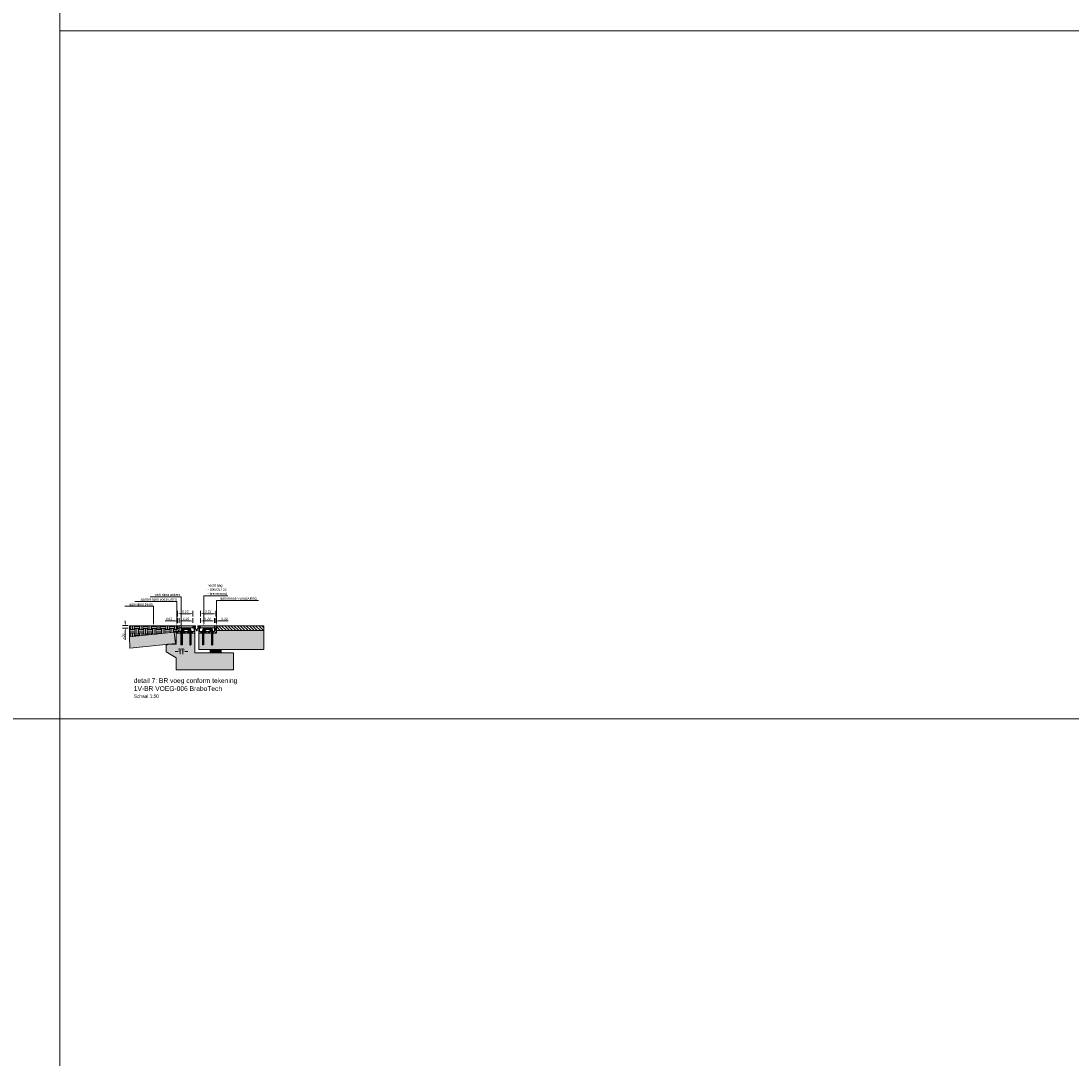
# Model space of a CAD drawing. Header units: metres. Extents: x 0 to 178216, y 0 to 407261.
# Tile 93 of 126: x 166975 to 166990, y 406221 to 406236. Entities that reach past the tile are written whole.
import ezdxf
from ezdxf import colors
from ezdxf.entities.mleader import LeaderData, LeaderLine
from ezdxf.math import Vec2, Vec3

# ---------------------------------------------------------------- set-up
doc = ezdxf.new("R2010")
doc.units = ezdxf.units.M
doc.header["$PDSIZE"] = 1
doc.linetypes.add('DASHDOT', pattern=[1, 0.5, -0.25, 0, -0.25])
doc.linetypes.add('HIDDEN', pattern=[1.905, 1.27, -0.635])
doc.layers.get('0').update_dxf_attribs({"lineweight": 18})
doc.layers.get('Defpoints').update_dxf_attribs({"lineweight": 18})
doc.layers.add('sb-contour', color=7, linetype='Continuous')
for name, color, linetype, lineweight in [('sb-hart', 7, 'DASHDOT', 20), ('sb-hidden', 7, 'HIDDEN', 25), ('X-XX-AL-T35', 50, 'Continuous', 18), ('X-XX-AL-T50', 130, 'Continuous', 18), ('X-XX-AL-TEKENBLAD-M', 7, 'Continuous', 18), ('X-XX-AL-TEKENBLAD-S', 7, 'Continuous', 18), ('X-XX-AL-TEKENBLAD-T18', 10, 'Continuous', 18)]:
    doc.layers.add(name, color=color, linetype=linetype, lineweight=lineweight)
doc.layers.add('X-XX-AL-HULPLIJN-G', color=210, linetype='Continuous', lineweight=18, plot=False)
doc.styles.add('FB-M1000-T25', font='LT.TTF', dxfattribs={"height": 2.5})
doc.styles.add('Futurabook1-1000', font='LT.TTF', dxfattribs={"height": 2.5})
doc.styles.add('NLCS-ISO-M20-T18', font='NLCS-ISO.ttf', dxfattribs={"height": 0.036})
doc.styles.add('NLCS-ISO-M500-T50', font='LT.TTF', dxfattribs={"height": 2.5})
doc.dimstyles.new('NLCS-M20-T18-PIJL_L2_H2', dxfattribs={"dimscale": 0.02, "dimtxt": 2.5, "dimasz": 1.8, "dimexe": 2, "dimexo": 2, "dimgap": 0.7, "dimtad": 1, "dimzin": 0, "dimdsep": 46, "dimtxsty": 'NLCS-ISO-M20-T18', "dimcen": 0, "dimdle": 2, "dimclrd": 256, "dimclre": 256, "dimclrt": 10, "dimazin": 0, "dimtfac": 1, "dimtdec": 3, "dimtofl": 0, "dimtmove": 0, "dimatfit": 3, "dimfxl": 2, "dimfxlon": 1, "dimtfillclr": 256, "dimtolj": 1, "dimtzin": 0, "dimlwd": -1, "dimlwe": -1, "dimarcsym": 0})

# ---------------------------------------------------------------- blocks, each defined once
blk = doc.blocks.new('*D287')
at = {"layer": 'Defpoints', "color": 0, "transparency": 16777216}
for p in [(166977.383, 406226.941), (166977.586, 406227.009), (166977.586, 406226.941)]:
    blk.add_point(p, dxfattribs=at)
at = {"layer": 'X-XX-AL-TEKENBLAD-M', "transparency": 16777216}
for p, q in [((166977.383, 406226.981), (166977.383, 406227.049)), ((166977.419, 406227.009), (166977.55, 406227.009)), ((166977.586, 406226.981), (166977.586, 406227.049))]:
    blk.add_line(p, q, dxfattribs=at)
for points in [[(166977.419, 406227.015), (166977.419, 406227.003), (166977.383, 406227.009)], [(166977.55, 406227.015), (166977.55, 406227.003), (166977.586, 406227.009)]]:
    blk.add_solid(points, dxfattribs=at)
at = {"layer": 'X-XX-AL-TEKENBLAD-M', "color": 10, "transparency": 16777216, "insert": (166977.484, 406227.041), "char_height": 0.036, "attachment_point": 5, "style": 'NLCS-ISO-M20-T18'}
blk.add_mtext('\\A1;0.20', dxfattribs=at)
blk = doc.blocks.new('*D288')
at = {"layer": 'Defpoints', "color": 0, "transparency": 16777216}
for p in [(166977.586, 406226.941), (166977.606, 406227.009), (166977.606, 406226.941)]:
    blk.add_point(p, dxfattribs=at)
at = {"layer": 'X-XX-AL-TEKENBLAD-M', "transparency": 16777216}
for p, q in [((166977.55, 406227.009), (166977.514, 406227.009)), ((166977.586, 406226.981), (166977.586, 406227.049)), ((166977.606, 406226.981), (166977.606, 406227.049)), ((166977.642, 406227.009), (166977.785, 406227.009))]:
    blk.add_line(p, q, dxfattribs=at)
for points in [[(166977.55, 406227.015), (166977.55, 406227.003), (166977.586, 406227.009)], [(166977.642, 406227.015), (166977.642, 406227.003), (166977.606, 406227.009)]]:
    blk.add_solid(points, dxfattribs=at)
at = {"layer": 'X-XX-AL-TEKENBLAD-M', "color": 10, "transparency": 16777216, "insert": (166977.731, 406227.041), "char_height": 0.036, "attachment_point": 5, "style": 'NLCS-ISO-M20-T18'}
blk.add_mtext('\\A1;0.02', dxfattribs=at)
blk = doc.blocks.new('*D289')
at = {"layer": 'Defpoints', "color": 0, "transparency": 16777216}
for p in [(166977.383, 406227.115), (166977.383, 406226.941), (166977.606, 406226.941)]:
    blk.add_point(p, dxfattribs=at)
at = {"layer": 'X-XX-AL-TEKENBLAD-M', "transparency": 16777216}
for p, q in [((166977.383, 406227.075), (166977.383, 406227.155)), ((166977.57, 406227.115), (166977.419, 406227.115)), ((166977.606, 406227.075), (166977.606, 406227.155))]:
    blk.add_line(p, q, dxfattribs=at)
for points in [[(166977.419, 406227.121), (166977.419, 406227.109), (166977.383, 406227.115)], [(166977.57, 406227.121), (166977.57, 406227.109), (166977.606, 406227.115)]]:
    blk.add_solid(points, dxfattribs=at)
at = {"layer": 'X-XX-AL-TEKENBLAD-M', "color": 10, "transparency": 16777216, "insert": (166977.494, 406227.147), "char_height": 0.036, "attachment_point": 5, "style": 'NLCS-ISO-M20-T18'}
blk.add_mtext('\\A1;0.22', dxfattribs=at)
blk = doc.blocks.new('stek')
at = {"layer": 'sb-contour'}
for p, q in [((-25, -23), (-25, -220)), ((-9, -23), (-9, -220)), ((-9, -220), (-25, -220))]:
    blk.add_line(p, q, dxfattribs=at)
at = {"layer": 'sb-hart'}
for p, q in [((23, 17), (110, 17)), ((-17, -220), (-17, -23))]:
    blk.add_line(p, q, dxfattribs=at)
blk.add_arc((23, -23), 40, 90, 180, dxfattribs=at)
at = {"layer": 'sb-hidden'}
for p, q in [((110, 25), (23, 25)), ((110, 9), (23, 9)), ((110, 25), (110, 9))]:
    blk.add_line(p, q, dxfattribs=at)
for radius in [48, 32]:
    blk.add_arc((23, -23), radius, 90, 180, dxfattribs=at)
blk = doc.blocks.new('*D293')
at = {"layer": 'Defpoints', "color": 0, "transparency": 16777216}
for p in [(166977.273, 406227.115), (166977.05, 406226.941), (166977.273, 406226.941)]:
    blk.add_point(p, dxfattribs=at)
at = {"layer": 'X-XX-AL-TEKENBLAD-S', "transparency": 16777216}
for p, q in [((166977.05, 406227.075), (166977.05, 406227.155)), ((166977.086, 406227.115), (166977.237, 406227.115)), ((166977.273, 406227.075), (166977.273, 406227.155))]:
    blk.add_line(p, q, dxfattribs=at)
for points in [[(166977.086, 406227.121), (166977.086, 406227.109), (166977.05, 406227.115)], [(166977.237, 406227.121), (166977.237, 406227.109), (166977.273, 406227.115)]]:
    blk.add_solid(points, dxfattribs=at)
at = {"layer": 'X-XX-AL-TEKENBLAD-S', "color": 10, "transparency": 16777216, "insert": (166977.162, 406227.147), "char_height": 0.036, "attachment_point": 5, "style": 'NLCS-ISO-M20-T18'}
blk.add_mtext('\\A1;0.22', dxfattribs=at)
blk = doc.blocks.new('*D294')
at = {"layer": 'Defpoints', "color": 0, "transparency": 16777216}
for p in [(166977.05, 406227.009), (166977.05, 406226.941), (166977.07, 406226.941)]:
    blk.add_point(p, dxfattribs=at)
at = {"layer": 'X-XX-AL-TEKENBLAD-M', "transparency": 16777216}
for p, q in [((166977.014, 406227.009), (166976.871, 406227.009)), ((166977.05, 406226.981), (166977.05, 406227.049)), ((166977.07, 406226.981), (166977.07, 406227.049)), ((166977.106, 406227.009), (166977.142, 406227.009))]:
    blk.add_line(p, q, dxfattribs=at)
for points in [[(166977.014, 406227.015), (166977.014, 406227.003), (166977.05, 406227.009)], [(166977.106, 406227.015), (166977.106, 406227.003), (166977.07, 406227.009)]]:
    blk.add_solid(points, dxfattribs=at)
at = {"layer": 'X-XX-AL-TEKENBLAD-M', "color": 10, "transparency": 16777216, "insert": (166976.924, 406227.041), "char_height": 0.036, "attachment_point": 5, "style": 'NLCS-ISO-M20-T18'}
blk.add_mtext('\\A1;0.02', dxfattribs=at)
blk = doc.blocks.new('*D295')
at = {"layer": 'Defpoints', "color": 0, "transparency": 16777216}
for p in [(166977.07, 406227.009), (166977.07, 406226.941), (166977.273, 406226.941)]:
    blk.add_point(p, dxfattribs=at)
at = {"layer": 'X-XX-AL-TEKENBLAD-S', "transparency": 16777216}
for p, q in [((166977.07, 406226.981), (166977.07, 406227.049)), ((166977.237, 406227.009), (166977.106, 406227.009)), ((166977.273, 406226.981), (166977.273, 406227.049))]:
    blk.add_line(p, q, dxfattribs=at)
for points in [[(166977.106, 406227.015), (166977.106, 406227.003), (166977.07, 406227.009)], [(166977.237, 406227.015), (166977.237, 406227.003), (166977.273, 406227.009)]]:
    blk.add_solid(points, dxfattribs=at)
at = {"layer": 'X-XX-AL-TEKENBLAD-S', "color": 10, "transparency": 16777216, "insert": (166977.172, 406227.041), "char_height": 0.036, "attachment_point": 5, "style": 'NLCS-ISO-M20-T18'}
blk.add_mtext('\\A1;0.20', dxfattribs=at)
blk = doc.blocks.new('*D281')
at = {"layer": 'Defpoints', "color": 0, "transparency": 16777216}
for p in [(166977.085, 406226.831), (166977.125, 406226.881), (166977.085, 406226.565)]:
    blk.add_point(p, dxfattribs=at)
at = {"layer": 'X-XX-AL-TEKENBLAD-S', "transparency": 16777216}
for p, q in [((166977.049, 406226.565), (166977.013, 406226.565)), ((166977.085, 406226.605), (166977.085, 406226.525)), ((166977.125, 406226.605), (166977.125, 406226.525)), ((166977.161, 406226.565), (166977.197, 406226.565))]:
    blk.add_line(p, q, dxfattribs=at)
for points in [[(166977.049, 406226.571), (166977.049, 406226.559), (166977.085, 406226.565)], [(166977.161, 406226.571), (166977.161, 406226.559), (166977.125, 406226.565)]]:
    blk.add_solid(points, dxfattribs=at)
at = {"layer": 'X-XX-AL-TEKENBLAD-S', "color": 10, "transparency": 16777216, "insert": (166977.105, 406226.597), "char_height": 0.036, "attachment_point": 5, "style": 'NLCS-ISO-M20-T18'}
blk.add_mtext('\\A1;0.04', dxfattribs=at)
blk = doc.blocks.new('voegband op 35')
at = {"flags": 128}
blk.add_lwpolyline([(-13260, -2247), (-13261, -2247), (-13261, -2247), (-13262, -2246), (-13262, -2245), (-13263, -2243), (-13264, -2237), (-13267, -2226), (-13271, -2215), (-13276, -2205, 0.060718), (-13284, -2194, 0.116617), (-13286, -2193), (-13286, -2193), (-13287, -2193), (-13287, -2192), (-13287, -2192), (-13287, -2191), (-13287, -2188, 0.596506), (-13294, -2186), (-13303, -2195, 0.814087), (-13298, -2202), (-13296, -2201, -0.127108), (-13286, -2203), (-13282, -2207, -0.123486), (-13266, -2246, 0.333187), (-13260, -2250, 0.345351), (-13254, -2246, -0.123486), (-13237, -2207), (-13234, -2203, -0.127108), (-13224, -2201), (-13221, -2202, 0.814087), (-13216, -2195), (-13225, -2186, 0.596506), (-13232, -2188), (-13232, -2191), (-13232, -2192), (-13232, -2192), (-13233, -2193), (-13233, -2193), (-13234, -2193, 0.116617), (-13236, -2194, 0.060718), (-13244, -2205), (-13248, -2215), (-13253, -2226), (-13256, -2237), (-13257, -2243), (-13257, -2245), (-13258, -2246), (-13258, -2247), (-13259, -2247)], format="xyb", close=True, dxfattribs=at).dxf.unprotected_set("ltscale", 0)
for centre in [(-13295, -2195), (-13225, -2195)]:
    blk.add_circle(centre, 3.49)
blk = doc.blocks.new('*D284')
at = {"layer": 'Defpoints', "color": 0, "transparency": 16777216}
for p in [(166976.289, 406226.941), (166977.153, 406226.941), (166977.153, 406226.905)]:
    blk.add_point(p, dxfattribs=at)
at = {"layer": 'X-XX-AL-TEKENBLAD-S', "transparency": 16777216}
for p, q in [((166976.329, 406226.941), (166976.249, 406226.941)), ((166976.289, 406226.977), (166976.289, 406227.013)), ((166976.329, 406226.905), (166976.249, 406226.905)), ((166976.289, 406226.869), (166976.289, 406226.737))]:
    blk.add_line(p, q, dxfattribs=at)
for points in [[(166976.283, 406226.977), (166976.295, 406226.977), (166976.289, 406226.941)], [(166976.283, 406226.869), (166976.295, 406226.869), (166976.289, 406226.905)]]:
    blk.add_solid(points, dxfattribs=at)
at = {"layer": 'X-XX-AL-TEKENBLAD-S', "color": 10, "transparency": 16777216, "insert": (166976.257, 406226.785), "char_height": 0.036, "attachment_point": 5, "rotation": 90, "style": 'NLCS-ISO-M20-T18'}
blk.add_mtext('\\A1;>30', dxfattribs=at)

msp = doc.modelspace()

# ---------------------------------------------------------------- hatches: boundary and pattern name
at = {"layer": 'X-XX-AL-TEKENBLAD-S'}
h = msp.add_hatch(dxfattribs=at)
h.set_pattern_fill('EARTH', color=256, scale=0.01)
h.paths.add_polyline_path([(166976.351, 406226.9407), (166977.0301, 406226.9407), (166977.0301, 406226.9007), (166977.0301, 406226.8707), (166977.0301, 406226.8467), (166976.9994, 406226.8467), (166976.351, 406226.7772)])
h = msp.add_hatch(dxfattribs=at)
h.set_pattern_fill('NET3', color=256, scale=0.1, style=0)
h.set_pattern_definition([(0, (166976.333219, 406225.66504), (0, 0.0125), []), (60, (166976.333219, 406225.66504), (-0.01082532, 0.00625), []), (120, (166976.333219, 406225.66504), (-0.01082532, -0.00625), [])])
h.paths.add_polyline_path([(166977.0501, 406226.9407), (166977.0301, 406226.9407), (166977.0301, 406226.9007), (166977.0501, 406226.9007)])
h.paths.add_polyline_path([(166977.6057, 406226.9407), (166977.6172, 406226.9407), (166977.6172, 406226.9007), (166977.6057, 406226.9007)])
h = msp.add_hatch(dxfattribs=at)
h.set_pattern_fill('AR-CONC', color=256, scale=0.001)
h.set_pattern_definition([(50, (166976.916522, 406226.2330004), (0.007172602, -0.00062752), [0.00075, -0.00825]), (355, (166976.916522, 406226.2330004), (-0.001387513, 0.00752192), [0.0006, -0.0066]), (100.45144, (166976.91712, 406226.232948), (0.00578509, 0.0068944), [0.0006374, -0.00701142]), (46.1842, (166976.916522, 406226.235), (0.01067241, -0.00165519), [0.001125, -0.012375]), (96.6356, (166976.917411, 406226.234863), (0.00934662, 0.00974119), [0.0009561, -0.01051714]), (351.1842, (166976.916522, 406226.235), (0.00934662, 0.00974119), [0.0009, -0.0099]), (21, (166976.917522, 406226.2345004), (0.00596907, -0.00402619), [0.00075, -0.00825]), (326, (166976.917522, 406226.2345004), (0.002433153, 0.0072515), [0.0006, -0.0066]), (71.45144, (166976.9180195, 406226.234165), (0.008402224, 0.00322531), [0.0006374, -0.00701142]), (37.5, (166976.916522, 406226.2330004), (0.0001215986, 0.0033289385), [0, -0.00652, 0, -0.0067, 0, -0.006625]), (7.5, (166976.916522, 406226.2330004), (0.002630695, 0.003944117), [0, -0.00382, 0, -0.00637, 0, -0.002525]), (327.5, (166976.914292, 406226.2330004), (0.005338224, -0.000225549), [0, -0.0025, 0, -0.0078, 0, -0.01035]), (317.5, (166976.913292, 406226.2330004), (0.005831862, 0.00100105), [0, -0.00325, 0, -0.00518, 0, -0.00735])])
h.paths.add_polyline_path([(166977.2724, 406226.9407), (166977.0694, 406226.9407), (166977.0694, 406226.9107), (166977.2724, 406226.9107)])
edge = h.paths.add_edge_path()
edge.add_line((166977.585, 406226.9407), (166977.4189, 406226.9407))
edge.add_arc((166977.37, 406226.9137), 0.0559, 0, 28.90307, ccw=False)
edge.add_arc((166977.37, 406226.9137), 0.0559, 356.92162, 360, ccw=False)
edge.add_line((166977.4258, 406226.9107), (166977.585, 406226.9107))
edge.add_line((166977.585, 406226.9107), (166977.585, 406226.9407))
edge = h.paths.add_edge_path()
edge.add_line((166977.4189, 406226.9407), (166977.382, 406226.9407))
edge.add_line((166977.382, 406226.9407), (166977.382, 406226.9107))
edge.add_line((166977.382, 406226.9107), (166977.4258, 406226.9107))
edge.add_arc((166977.37, 406226.9137), 0.0559, 356.92162, 360)
edge.add_arc((166977.37, 406226.9137), 0.0559, 0, 28.90307)
h = msp.add_hatch(dxfattribs=at)
h.set_pattern_fill('ANSI31', color=256, scale=0.01, angle=270)
h.set_pattern_definition([(315, (0, 0), (0.0224506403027, 0.0224506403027), [])])
h.paths.add_polyline_path([(166978.3047, 406226.9407), (166977.6172, 406226.9407), (166977.6172, 406226.9007), (166977.617, 406226.9008), (166977.6167, 406226.8708), (166978.3047, 406226.8707)])
h = msp.add_hatch(dxfattribs=at)
h.set_pattern_fill('DOTS', color=256, scale=0.01, style=0)
h.paths.add_polyline_path([(166978.3047, 406226.8707), (166978.3047, 406226.5922), (166977.3574, 406226.5922), (166977.3574, 406226.8307), (166977.3973, 406226.8307), (166977.4002, 406226.8307), (166977.5735, 406226.8307), (166977.5707, 406226.8307), (166977.6163, 406226.8308), (166977.6167, 406226.8708)])
h.paths.add_polyline_path([(166977.0301, 406226.6722), (166976.9074, 406226.6722), (166976.8834, 406226.6504), (166976.8834, 406226.562), (166977.0301, 406226.4736), (166977.0301, 406226.2984), (166977.8616, 406226.2984), (166977.8616, 406226.5459), (166977.2984, 406226.5459), (166977.2984, 406226.8307), (166977.2584, 406226.8307), (166977.0851, 406226.8307), (166977.0301, 406226.8307)])
h.paths.add_polyline_path([(166976.351, 406226.7772), (166976.9994, 406226.8467), (166977.0169, 406226.6839), (166976.3542, 406226.6129)])
h = msp.add_hatch(dxfattribs=at)
h.set_pattern_fill('ANSI32', color=256, scale=0.1, style=0)
h.set_pattern_definition([(45, (166976.33322, 406225.66504), (-0.0265165, 0.0265165), []), (45, (166976.350896, 406225.66504), (-0.0265165, 0.0265165), [])])
h.paths.add_polyline_path([(166977.2984, 406226.8307), (166977.2984, 406226.8634), (166977.2901, 406226.8634), (166977.2901, 406226.8557), (166977.0701, 406226.8557), (166977.0701, 406226.9007), (166977.0301, 406226.9007), (166977.0301, 406226.8307)])
h = msp.add_hatch(dxfattribs=at)
h.set_pattern_fill('ANSI32', color=256, scale=0.1, style=0)
h.set_pattern_definition([(45, (166976.31882, 406225.66504), (-0.0265165, 0.0265165), []), (45, (166976.336496, 406225.66504), (-0.0265165, 0.0265165), [])])
h.paths.add_polyline_path([(166977.3574, 406226.8307), (166977.3574, 406226.8634), (166977.3657, 406226.8634), (166977.3657, 406226.8557), (166977.5857, 406226.8557), (166977.5857, 406226.9007), (166977.617, 406226.9007), (166977.6163, 406226.8307)])
h = msp.add_hatch(dxfattribs=at)
h.set_pattern_fill('TRANS', color=256, scale=0.001)
h.paths.add_polyline_path([(166977.5205, 406226.5922), (166977.6817, 406226.5922), (166977.6817, 406226.5459), (166977.5205, 406226.5459)])

# ---------------------------------------------------------------- linework, layer by layer
at = {"layer": 'X-XX-AL-HULPLIJN-G', "flags": 128}
for points in [[(166925.3375, 406245.5848), (166925.3375, 406225.5848), (166975.3375, 406225.5848), (166975.3375, 406245.5848)], [(166975.3375, 406245.5848), (166975.3375, 406235.5848), (166990.3375, 406235.5848), (166990.3375, 406245.5848)], [(166975.3375, 406235.5848), (166975.3375, 406225.5848), (166990.3375, 406225.5848), (166990.3375, 406235.5848)], [(166925.3375, 406225.5848), (166925.3375, 406205.5848), (166975.3375, 406205.5848), (166975.3375, 406225.5848)], [(166975.3375, 406225.5848), (166975.3375, 406215.5848), (166990.3375, 406215.5848), (166990.3375, 406225.5848)]]:
    msp.add_lwpolyline(points, close=True, dxfattribs=at)
at = {"layer": 'X-XX-AL-TEKENBLAD-S'}
for p, q in [((166977.1134, 406226.8808), (166977.1534, 406226.8808)), ((166977.1347, 406226.8958), (166977.1347, 406226.8658)), ((166977.1871, 406226.8808), (166977.2271, 406226.8808)), ((166977.2071, 406226.8958), (166977.2071, 406226.8658)), ((166977.4287, 406226.8808), (166977.4687, 406226.8808)), ((166977.4487, 406226.8958), (166977.4487, 406226.8658)), ((166977.501, 406226.8808), (166977.541, 406226.8808)), ((166977.521, 406226.8958), (166977.521, 406226.8658))]:
    msp.add_line(p, q, dxfattribs=at)
at = {"layer": 'X-XX-AL-TEKENBLAD-S', "flags": 128}
for points in [[(166976.351, 406226.9407), (166977.0301, 406226.9407), (166977.0301, 406226.9007), (166977.0301, 406226.9007), (166977.0301, 406226.8707), (166977.0301, 406226.8467), (166976.9994, 406226.8467), (166976.351, 406226.7772)], [(166977.0501, 406226.9407), (166977.0301, 406226.9407), (166977.0301, 406226.9007), (166977.0501, 406226.9007)], [(166977.0701, 406226.9407), (166977.0501, 406226.9407), (166977.0501, 406226.9007), (166977.0701, 406226.9007)], [(166977.0694, 406226.9407), (166977.2724, 406226.9407), (166977.2724, 406226.9107), (166977.0694, 406226.9107)], [(166977.382, 406226.9407), (166977.585, 406226.9407), (166977.585, 406226.9107), (166977.382, 406226.9107)], [(166977.5857, 406226.9407), (166977.6057, 406226.9407), (166977.6057, 406226.9007), (166977.5857, 406226.9007)], [(166977.6057, 406226.9407), (166977.6172, 406226.9407), (166977.6172, 406226.9007), (166977.6057, 406226.9007)], [(166978.3047, 406226.9407), (166977.6172, 406226.9407), (166977.6172, 406226.9007), (166977.617, 406226.9008), (166977.6167, 406226.8708), (166978.3047, 406226.8707)], [(166976.351, 406226.7772), (166976.9994, 406226.8467), (166977.0169, 406226.6839), (166976.3542, 406226.6129)], [(166977.0301, 406226.6722), (166976.9074, 406226.6722), (166976.8834, 406226.6504), (166976.8834, 406226.562), (166977.0301, 406226.4736), (166977.0301, 406226.2984), (166977.8616, 406226.2984), (166977.8616, 406226.5459), (166977.2984, 406226.5459), (166977.2984, 406226.8307), (166977.2584, 406226.8307), (166977.2584, 406226.8307), (166977.0851, 406226.8307), (166977.0851, 406226.8307), (166977.0301, 406226.8307)], [(166977.2984, 406226.8307), (166977.2984, 406226.8634), (166977.2901, 406226.8634), (166977.2901, 406226.8557), (166977.0701, 406226.8557), (166977.0701, 406226.9007), (166977.0301, 406226.9007), (166977.0301, 406226.8307)], [(166977.3574, 406226.8307), (166977.3574, 406226.8634), (166977.3657, 406226.8634), (166977.3657, 406226.8557), (166977.5857, 406226.8557), (166977.5857, 406226.9007), (166977.617, 406226.9007), (166977.6163, 406226.8307)], [(166978.3047, 406226.8707), (166978.3047, 406226.5922), (166977.3574, 406226.5922), (166977.3574, 406226.8307), (166977.3973, 406226.8307), (166977.4002, 406226.8307), (166977.5735, 406226.8307), (166977.5707, 406226.8307), (166977.6163, 406226.8308), (166977.6167, 406226.8708)], [(166977.5205, 406226.5922), (166977.6817, 406226.5922), (166977.6817, 406226.5459), (166977.5205, 406226.5459)]]:
    msp.add_lwpolyline(points, close=True, dxfattribs=at)
for points in [[(166977.2901, 406226.8557), (166977.2901, 406226.8981, 0.3639702), (166977.2877, 406226.9009), (166977.2757, 406226.903, -0.3639702), (166977.2731, 406226.9061), (166977.2731, 406226.9407), (166977.0701, 406226.9407), (166977.0701, 406226.8557), (166977.2901, 406226.8557)], [(166977.3657, 406226.8557), (166977.3657, 406226.8981, -0.3639702), (166977.368, 406226.9009), (166977.3801, 406226.903, 0.3639702), (166977.3827, 406226.9061), (166977.3827, 406226.9407), (166977.5857, 406226.9407), (166977.5857, 406226.8557), (166977.3657, 406226.8557)]]:
    msp.add_lwpolyline(points, format="xyb", close=True, dxfattribs=at)
for points in [[(166977.2865, 406226.9138), (166977.2956, 406226.9126, -0.3742015), (166977.2984, 406226.9095), (166977.2984, 406226.8634), (166977.2901, 406226.8634), (166977.2901, 406226.8981, 0.3639702), (166977.2877, 406226.9009), (166977.2757, 406226.903, -0.3639702), (166977.2731, 406226.9061), (166977.2731, 406226.9407), (166977.3104, 406226.9407), (166977.3104, 406226.9251, -0.4142136), (166977.3082, 406226.9229), (166977.3022, 406226.9229, -0.4142136), (166977.3001, 406226.9251), (166977.3001, 406226.9294, 0.4436116), (166977.298, 406226.9312), (166977.2865, 406226.9301, 0.3601593), (166977.2834, 406226.9263), (166977.2834, 406226.9176, 0.3606338), (166977.2865, 406226.9138, 0.3606338)], [(166977.3692, 406226.9138), (166977.3601, 406226.9126, 0.3742015), (166977.3574, 406226.9095), (166977.3574, 406226.8634), (166977.3657, 406226.8634), (166977.3657, 406226.8981, -0.3639702), (166977.368, 406226.9009), (166977.3801, 406226.903, 0.3639702), (166977.3827, 406226.9061), (166977.3827, 406226.9407), (166977.3454, 406226.9407), (166977.3454, 406226.9251, 0.4142136), (166977.3475, 406226.9229), (166977.3535, 406226.9229, 0.4142136), (166977.3557, 406226.9251), (166977.3557, 406226.9294, -0.4436116), (166977.3577, 406226.9312), (166977.3692, 406226.9301, -0.3601593), (166977.3724, 406226.9263), (166977.3724, 406226.9176, -0.3606338), (166977.3692, 406226.9138, -0.3606338)], [(166977.2323, 406226.8982), (166977.1453, 406226.8982, 0.4142136), (166977.1053, 406226.8582), (166977.1053, 406226.8307)]]:
    msp.add_lwpolyline(points, format="xyb", dxfattribs=at)
at = {"layer": 'X-XX-AL-TEKENBLAD-S'}
for centre, radius in [((166977.1347, 406226.8808), 0.01), ((166977.1371, 406226.8807), 0.008), ((166977.2071, 406226.8808), 0.01), ((166977.2068, 406226.8786), 0.008), ((166977.4487, 406226.8808), 0.01), ((166977.4483, 406226.8807), 0.008), ((166977.521, 406226.8808), 0.01), ((166977.5207, 406226.8807), 0.008)]:
    msp.add_circle(centre, radius, dxfattribs=at)

# ---------------------------------------------------------------- block references
at = {"layer": 'X-XX-AL-TEKENBLAD-S', "yscale": 0.001, "zscale": 0.001}
for name, p, xscale in [('voegband op 35', (166990.5876, 406229.1159), 0.001), ('stek', (166977.1224, 406226.881), 0.001), ('stek', (166977.2176, 406226.8803), -0.001), ('stek', (166977.436, 406226.881), 0.001), ('stek', (166977.5316, 406226.8803), -0.001)]:
    msp.add_blockref(name, p, dxfattribs=dict(at, xscale=xscale))

# ---------------------------------------------------------------- texts
at = {"layer": 'X-XX-AL-T35', "insert": (166976.4128, 406225.9411), "char_height": 0.05, "attachment_point": 1, "style": 'FB-M1000-T25'}
msp.add_mtext_dynamic_manual_height_columns('Schaal 1:50', width=5.387368, gutter_width=1.75, heights=[0], dxfattribs=at)
at = {"layer": 'X-XX-AL-T50', "insert": (166976.4128, 406226.1787), "char_height": 0.07, "attachment_point": 1, "style": 'Futurabook1-1000'}
msp.add_mtext_dynamic_manual_height_columns('detail 7: BR voeg conform tekening 1V-BR VOEG-006 BraboTech', width=1.51473, gutter_width=2.5, heights=[0], dxfattribs=at)

# ---------------------------------------------------------------- dimensions: what is measured, and where the dimension line sits
at = {"layer": 'X-XX-AL-TEKENBLAD-M'}
for base, p1, p2, picture, middle in [((166977.3827, 406227.1151), (166977.6057, 406226.9407), (166977.3827, 406226.9407), '*D289', (166977.4942, 406227.1471)), ((166977.5857, 406227.0089), (166977.3827, 406226.9407), (166977.5857, 406226.9407), '*D287', (166977.4842, 406227.0409)), ((166977.6057, 406227.0089), (166977.5857, 406226.9407), (166977.6057, 406226.9407), '*D288', (166977.7313, 406227.0409))]:
    dim = msp.add_linear_dim(base=base, p1=p1, p2=p2, dimstyle='NLCS-M20-T18-PIJL_L2_H2', dxfattribs=at)
    dim.commit()
    dim.dimension.update_dxf_attribs({"geometry": picture, "text_midpoint": middle})
dim = msp.add_linear_dim(base=(166977.0501, 406227.0089), p1=(166977.0701, 406226.9407), p2=(166977.0501, 406226.9407), angle=180, dimstyle='NLCS-M20-T18-PIJL_L2_H2', dxfattribs=at)
dim.commit()
dim.dimension.update_dxf_attribs({"geometry": '*D294', "text_midpoint": (166976.9245, 406227.0409)})
at = {"layer": 'X-XX-AL-TEKENBLAD-S'}
for base, p1, p2, picture, middle in [((166977.2731, 406227.1151), (166977.0501, 406226.9407), (166977.2731, 406226.9407), '*D293', (166977.1616, 406227.1471)), ((166977.0701, 406227.0089), (166977.2731, 406226.9407), (166977.0701, 406226.9407), '*D295', (166977.1716, 406227.0409))]:
    dim = msp.add_linear_dim(base=base, p1=p1, p2=p2, angle=180, dimstyle='NLCS-M20-T18-PIJL_L2_H2', dxfattribs=at)
    dim.commit()
    dim.dimension.update_dxf_attribs({"geometry": picture, "text_midpoint": middle})
dim = msp.add_linear_dim(base=(166976.2894, 406226.9407), p1=(166977.1532, 406226.9055), p2=(166977.1532, 406226.9407), angle=90, text='>30', dimstyle='NLCS-M20-T18-PIJL_L2_H2', dxfattribs=at)
dim.commit()
dim.dimension.update_dxf_attribs({"geometry": '*D284', "text_midpoint": (166976.2894, 406226.7853), "dimtype": 160})
dim = msp.add_linear_dim(base=(166977.0851, 406226.5648), p1=(166977.1251, 406226.8807), p2=(166977.0851, 406226.8307), dimstyle='NLCS-M20-T18-PIJL_L2_H2', dxfattribs=at)
dim.commit()
dim.dimension.update_dxf_attribs({"geometry": '*D281', "text_midpoint": (166977.1051, 406226.5648), "dimtype": 160})

# ---------------------------------------------------------------- leaders
at = {"layer": 'X-XX-AL-TEKENBLAD-T18'}
ml = msp.add_multileader_mtext('Standard', dxfattribs=at)
ml.set_content('hechtlaag\\P- SikaDur 32\\P- brekerzand', color=256, style='NLCS-ISO-M500-T50')
ml.set_leader_properties(color=256, linetype='ByLayer', lineweight=-1)
ml.build(insert=Vec2(0, 0))
ml.multileader.update_dxf_attribs({"text_left_attachment_type": 5, "text_right_attachment_type": 5, "dogleg_length": 0.036, "arrow_head_size": 0.036})
ctx = ml.context
ctx.base_point, ctx.char_height, ctx.arrow_head_size, ctx.landing_gap_size, ctx.plane_origin = Vec3(166977.4673, 406227.3769), 0.036, 0.036, 0.018, Vec3(166977.3564, 406226.4715)
ctx.left_attachment, ctx.right_attachment = 5, 5
notes = []
notes.append((ctx, [(1, (1, 1, 0), (166977.4313, 406227.3769), (1, 0), 0.036, [(0, [(166977.4313, 406226.9407)], 0, [])])]))
ctx.mtext.insert, ctx.mtext.rotation, ctx.mtext.width, ctx.mtext.flow_direction = Vec3(166977.4853, 406227.5449), 6.2831853, 2.374077, 5
ml = msp.add_multileader_mtext('Standard', dxfattribs=at)
ml.set_content('verlijming ankers', color=256, style='NLCS-ISO-M500-T50')
ml.set_leader_properties(color=256, linetype='ByLayer', lineweight=-1)
ml.build(insert=Vec2(0, 0))
ml.multileader.update_dxf_attribs({"text_left_attachment_type": 5, "text_right_attachment_type": 5, "dogleg_length": 0.036, "arrow_head_size": 0.036})
ctx = ml.context
ctx.base_point, ctx.char_height, ctx.arrow_head_size, ctx.landing_gap_size, ctx.plane_origin = Vec3(166976.6984, 406227.3592), 0.036, 0.036, 0.018, Vec3(166977.1782, 406226.2871)
ctx.left_attachment, ctx.right_attachment = 5, 5
notes.append((ctx, [(1, (1, 1, 0), (166977.1033, 406227.3592), (-1, 0), 0.036, [(0, [(166977.1033, 406226.7563)], 0, [])])]))
ctx.mtext.insert, ctx.mtext.width, ctx.mtext.flow_direction = Vec3(166976.7164, 406227.4088), 2.374077, 5
ml = msp.add_multileader_mtext('Standard', dxfattribs=at)
ml.set_content('aanvullen berm', color=256, style='NLCS-ISO-M500-T50')
ml.set_leader_properties(color=256, linetype='ByLayer', lineweight=-1)
ml.build(insert=Vec2(0, 0))
ml.multileader.update_dxf_attribs({"text_left_attachment_type": 5, "text_right_attachment_type": 5, "dogleg_length": 0.036, "arrow_head_size": 0.036})
ctx = ml.context
ctx.base_point, ctx.char_height, ctx.arrow_head_size, ctx.landing_gap_size, ctx.plane_origin = Vec3(166976.329, 406227.2244), 0.036, 0.036, 0.018, Vec3(166976.7746, 406226.4715)
ctx.left_attachment, ctx.right_attachment = 5, 5
notes.append((ctx, [(1, (1, 1, 0), (166976.6996, 406227.2244), (-1, 0), 0.036, [(0, [(166976.6996, 406226.9407)], 0, [])])]))
ctx.mtext.insert, ctx.mtext.width, ctx.mtext.flow_direction = Vec3(166976.347, 406227.2692), 2.374077, 5
ml = msp.add_multileader_mtext('Standard', dxfattribs=at)
ml.set_content('aanbrengen voegvulling', color=256, style='NLCS-ISO-M500-T50')
ml.set_leader_properties(color=256, linetype='ByLayer', lineweight=-1)
ml.build(insert=Vec2(0, 0))
ml.multileader.update_dxf_attribs({"text_left_attachment_type": 5, "text_right_attachment_type": 5, "dogleg_length": 0.036, "arrow_head_size": 0.036})
ctx = ml.context
ctx.base_point, ctx.char_height, ctx.arrow_head_size, ctx.landing_gap_size, ctx.plane_origin = Vec3(166976.494, 406227.2924), 0.036, 0.036, 0.018, Vec3(166977.1141, 406226.4715)
ctx.left_attachment, ctx.right_attachment = 5, 5
notes.append((ctx, [(1, (1, 1, 0), (166977.0392, 406227.2924), (-1, 0), 0.036, [(0, [(166977.0392, 406226.9407)], 0, [])])]))
ctx.mtext.insert, ctx.mtext.width, ctx.mtext.flow_direction = Vec3(166976.512, 406227.3419), 2.374077, 5
ml = msp.add_multileader_mtext('Standard', dxfattribs=at)
ml.set_content('aanbrengen voegvulling', color=256, style='NLCS-ISO-M500-T50')
ml.set_leader_properties(color=256, linetype='ByLayer', lineweight=-1)
ml.build(insert=Vec2(0, 0))
ml.multileader.update_dxf_attribs({"text_left_attachment_type": 5, "text_right_attachment_type": 5, "dogleg_length": 0.036, "arrow_head_size": 0.036})
ctx = ml.context
ctx.base_point, ctx.char_height, ctx.arrow_head_size, ctx.landing_gap_size, ctx.plane_origin = Vec3(166977.6511, 406227.3063), 0.036, 0.036, 0.018, Vec3(166977.5401, 406226.4722)
ctx.left_attachment, ctx.right_attachment = 5, 5
notes.append((ctx, [(1, (1, 1, 0), (166977.6151, 406227.3063), (1, 0), 0.036, [(0, [(166977.6151, 406226.9414)], 0, [])])]))
ctx.mtext.insert, ctx.mtext.rotation, ctx.mtext.width, ctx.mtext.flow_direction = Vec3(166977.6691, 406227.3559), 6.2831853, 2.374077, 5
for ctx, leaders in notes:
    for number, flags, end, landing, length, lines in leaders:
        leader = LeaderData()
        leader.index, (leader.has_last_leader_line, leader.has_dogleg_vector, leader.attachment_direction) = number, flags
        leader.last_leader_point, leader.dogleg_vector, leader.dogleg_length = Vec3(end), Vec3(landing), length
        for number, points, colour, breaks in lines:
            line = LeaderLine()
            line.index, line.vertices, line.color, line.breaks = number, Vec3.list(points), colors.encode_raw_color(colour), breaks
            leader.lines.append(line)
        ctx.leaders.append(leader)

doc.saveas('drawing.dxf')
